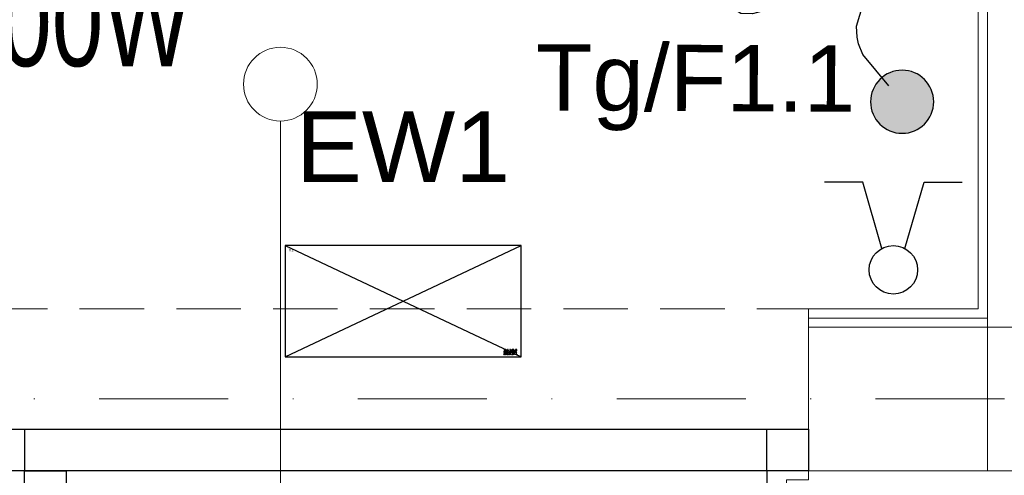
# Model space of a CAD drawing. Header units: inches. Extents: x 45159 to 108059, y -33626 to -17950.
# Tile 9 of 38: x 50000 to 50133, y -18811 to -18749. Entities that reach past the tile are written whole.
import ezdxf
from ezdxf.enums import TextEntityAlignment as Align

# ---------------------------------------------------------------- set-up
doc = ezdxf.new("R2010")
doc.units = ezdxf.units.IN
doc.header["$MEASUREMENT"] = 0
doc.linetypes.add('DASHDOT', pattern=[1, 0.5, -0.25, 0, -0.25])
doc.linetypes.add('HIDDEN', pattern=[0.375, 0.25, -0.125])
for name, color, linetype in [('## 04 grzejniki opis', 3, 'Continuous'), ('2      PRZYCISKI I ŁĄCZNIKI', 5, 'Continuous'), ('AX - OPRAWY KIERUNKOWE', 1, 'Continuous'), ('E_LAMPY', 240, 'Continuous'), ('p--drzwi', 7, 'Continuous')]:
    doc.layers.add(name, color=color, linetype=linetype)
for name, color, linetype, lineweight in [('A8-opisy pomieszczeń', 7, 'Continuous', 0), ('E-opisy', 240, 'Continuous', 25), ('p--osie konstr', 7, 'DASHDOT', 15), ('p--płyta GK', 251, 'Continuous', 0), ('p--ściana szkielet', 251, 'Continuous', 0)]:
    doc.layers.add(name, color=color, linetype=linetype, lineweight=lineweight)
doc.layers.add('AA_KOMINY.W+_Nr_Pióra__152', color=7, linetype='Continuous', lineweight=5, true_color=0x40cfff)
doc.styles.add('ARIAL 1.0', font='arial.ttf')
doc.styles.add('GENERATED_STYLE_2', font='arial.ttf')
doc.styles.get("Standard").update_dxf_attribs({"font": 'ARIAL.TTF', "width": 0.75})

# ---------------------------------------------------------------- blocks, each defined once
blk = doc.blocks.new('drzwi-90-100')
for p, q in [((10.1, 87.38), (5.05, 87.38)), ((5.05, 87.38), (5.05, 2.53)), ((10.1, 2.53), (10.1, 87.38)), ((5.05, 2.53), (0, 2.53)), ((0, 2.53), (0, -2.53)), ((5.05, -2.53), (5.05, 2.53)), ((5.05, 2.53), (10.1, 2.53)), ((100, 2.53), (94.95, 2.53)), ((94.95, 2.53), (94.95, -2.53)), ((100, -2.53), (100, 2.53)), ((0, -2.53), (5.05, -2.53)), ((94.95, -2.53), (100, -2.53))]:
    blk.add_line(p, q)
blk.add_arc((10.8, 3.23), 84.15, 359.5233, 90.4767)
blk = doc.blocks.new('SPLINE_10', base_point=(16648.91, -8782.46))
at = {"lineweight": 30, "true_color": 0xf50000}
h = blk.add_hatch(color=1, dxfattribs=at)
h.dxf.hatch_style = 1
h.paths.add_polyline_path([(16574.2, -8575.14, 1), (16553.82, -8575.14, 1)])
at = {"color": 1, "lineweight": 30, "true_color": 0xf50000}
blk.add_circle((16564.01, -8575.14), 10.19, dxfattribs=at)
at = {"layer": 'AA_KOMINY.W+_Nr_Pióra__152', "color": 1, "lineweight": 30, "true_color": 0xf50000, "flags": 128}
for points in [[(16568.73, -8507.47), (16563.94, -8503.18), (16562.46, -8499.8), (16562.08, -8495.23), (16562.08, -8473.3)], [(16568.58, -8524.69), (16574.28, -8524.69), (16580.11, -8523.81), (16583.16, -8522.45), (16585.95, -8519.99), (16586.54, -8518.3), (16586.6, -8515.19), (16585.63, -8513.18), (16582.51, -8511.62), (16574.14, -8508.98), (16568.73, -8507.47)], [(16553.59, -8542.86), (16550.61, -8541.84), (16548.23, -8540.13), (16546.98, -8537.42), (16546.98, -8533.86), (16547.83, -8530.69), (16549.88, -8527.59), (16558.29, -8524.69)], [(16558.29, -8524.69), (16568.58, -8524.69)], [(16564.01, -8568.48), (16564.01, -8555.3), (16563, -8551.75), (16561.94, -8549.85), (16559.84, -8546.96), (16553.59, -8542.86)]]:
    blk.add_lwpolyline(points, dxfattribs=at)
blk = doc.blocks.new('AX - KIERUNKI')
at = {"layer": 'AX - OPRAWY KIERUNKOWE'}
for points in [[(-19.5, -0.1), (-19.5, -3), (-17.8, -4.9), (-12.6, -4.9), (-10.9, -3.3), (-10.9, 3.4), (-13.2, 5.6), (-18, 5.6), (-18, 4.1), (-13.8, 4.1), (-12.4, 2.7), (-12.4, -2.7), (-13.2, -3.4), (-17.1, -3.4), (-18, -2.4), (-18, -0.7), (-17.2, 0.1), (-13.8, 0.1), (-13.8, 1.6), (-17.8, 1.6)], [(-8.7, -3.3), (-7.1, -4.9), (-3.7, -4.9), (-2.6, -3.9), (-1.5, -4.9), (1.8, -4.9), (3.5, -3.3), (3.5, 5.6), (2, 5.6), (2, -2.7), (1.3, -3.4), (-1, -3.4), (-1.9, -2.5), (-1.9, 5.6), (-3.4, 5.6), (-3.4, -2.5), (-4.2, -3.4), (-6.5, -3.4), (-7.3, -2.7), (-7.3, 5.6), (-8.7, 5.6)], [(5.7, -2.6), (8, -4.9), (13.6, -4.9), (17.4, -1.1), (21.2, -4.9), (23.2, -4.9), (18.4, 0), (21.5, 3.1), (21.5, 1.6), (23, 1.6), (23, 5.6), (18.9, 5.6), (18.9, 4.1), (20.5, 4.1), (17.4, 1), (15.4, 3), (15.4, 0.9), (16.3, 0), (13, -3.4), (8.6, -3.4), (7.1, -2), (7.1, 2.7), (8.6, 4.1), (12.2, 4.1), (13.2, 3.1), (13.2, 1.8), (12.2, 0.9), (8.5, 0.9), (8.5, -0.6), (12.8, -0.6), (14.7, 1.2), (14.7, 3.7), (12.8, 5.6), (8, 5.6), (5.7, 3.4)], [(-19.5, -7.8), (-19.5, -10.4), (-17.6, -10.4), (-17.6, -10.2), (-19.2, -10.2), (-19.2, -9.3), (-17.8, -9.3), (-17.8, -9), (-19.2, -9), (-19.2, -8.1), (-17.6, -8.1), (-17.6, -7.8)], [(-17, -7.8), (-17, -10.4), (-16.7, -10.4), (-16.7, -8.3), (-15.8, -9.7), (-15.8, -9.7), (-14.8, -8.3), (-14.8, -10.4), (-14.5, -10.4), (-14.5, -7.8), (-14.8, -7.8), (-15.8, -9.2), (-16.7, -7.8)], [(-13.9, -7.8), (-13.9, -10.4), (-12, -10.4), (-12, -10.2), (-13.6, -10.2), (-13.6, -9.3), (-12.2, -9.3), (-12.2, -9), (-13.6, -9), (-13.6, -8.1), (-12, -8.1), (-12, -7.8)], [(-8.9, -9.1), (-8.9, -9.2), (-8.9, -9.3), (-8.9, -9.3), (-8.9, -9.4), (-8.9, -9.5), (-8.8, -9.5), (-8.8, -9.6), (-8.8, -9.7), (-8.8, -9.7), (-8.7, -9.8), (-8.7, -9.8), (-8.7, -9.9), (-8.6, -9.9), (-8.6, -10), (-8.6, -10), (-8.5, -10.1), (-8.5, -10.1), (-8.4, -10.2), (-8.4, -10.2), (-8.3, -10.2), (-8.3, -10.3), (-8.2, -10.3), (-8.2, -10.3), (-8.1, -10.4), (-8.1, -10.4), (-8, -10.4), (-7.9, -10.4), (-7.9, -10.4), (-7.8, -10.5), (-7.7, -10.5), (-7.6, -10.5), (-7.6, -10.5), (-7.5, -10.5), (-7.4, -10.5), (-7.3, -10.5), (-7.2, -10.4), (-7.2, -10.4), (-7.1, -10.4), (-7, -10.4), (-7, -10.4), (-6.9, -10.3), (-6.8, -10.3), (-6.8, -10.3), (-6.7, -10.2), (-6.7, -10.2), (-6.6, -10.2), (-6.6, -10.1), (-6.5, -10.1), (-6.5, -9), (-7.6, -9), (-7.6, -9.3), (-6.8, -9.3), (-6.8, -10), (-6.8, -10), (-6.9, -10), (-6.9, -10), (-7, -10.1), (-7, -10.1), (-7, -10.1), (-7.1, -10.1), (-7.1, -10.1), (-7.2, -10.2), (-7.2, -10.2), (-7.3, -10.2), (-7.3, -10.2), (-7.4, -10.2), (-7.4, -10.2), (-7.5, -10.2), (-7.6, -10.2), (-7.6, -10.2), (-7.7, -10.2), (-7.7, -10.2), (-7.8, -10.2), (-7.8, -10.2), (-7.9, -10.2), (-7.9, -10.1), (-8, -10.1), (-8, -10.1), (-8.1, -10.1), (-8.1, -10.1), (-8.2, -10), (-8.2, -10), (-8.2, -10), (-8.3, -9.9), (-8.3, -9.9), (-8.3, -9.9), (-8.4, -9.8), (-8.4, -9.8), (-8.4, -9.7), (-8.4, -9.7), (-8.5, -9.7), (-8.5, -9.6), (-8.5, -9.6), (-8.5, -9.5), (-8.5, -9.5), (-8.6, -9.4), (-8.6, -9.4), (-8.6, -9.3), (-8.6, -9.2), (-8.6, -9.2), (-8.6, -9.1), (-8.6, -9.1), (-8.6, -9.1), (-8.6, -9), (-8.6, -9), (-8.6, -8.9), (-8.6, -8.9), (-8.5, -8.8), (-8.5, -8.8), (-8.5, -8.7), (-8.5, -8.7), (-8.5, -8.6), (-8.4, -8.6), (-8.4, -8.5), (-8.4, -8.5), (-8.4, -8.4), (-8.3, -8.4), (-8.3, -8.4), (-8.3, -8.3), (-8.2, -8.3), (-8.2, -8.3), (-8.2, -8.2), (-8.1, -8.2), (-8.1, -8.2), (-8, -8.2), (-8, -8.1), (-7.9, -8.1), (-7.9, -8.1), (-7.8, -8.1), (-7.8, -8.1), (-7.7, -8.1), (-7.7, -8.1), (-7.6, -8.1), (-7.6, -8.1), (-7.5, -8.1), (-7.5, -8.1), (-7.4, -8.1), (-7.3, -8.1), (-7.3, -8.1), (-7.2, -8.1), (-7.2, -8.1), (-7.1, -8.1), (-7.1, -8.2), (-7, -8.2), (-7, -8.2), (-7, -8.2), (-6.9, -8.3), (-6.9, -8.3), (-6.8, -8.3), (-6.8, -8.4), (-6.6, -8.1), (-6.7, -8.1), (-6.7, -8), (-6.8, -8), (-6.8, -8), (-6.9, -7.9), (-6.9, -7.9), (-7, -7.9), (-7, -7.9), (-7.1, -7.9), (-7.1, -7.8), (-7.2, -7.8), (-7.3, -7.8), (-7.4, -7.8), (-7.4, -7.8), (-7.5, -7.8), (-7.6, -7.8), (-7.7, -7.8), (-7.7, -7.8), (-7.8, -7.8), (-7.9, -7.8), (-7.9, -7.8), (-8, -7.8), (-8.1, -7.9), (-8.1, -7.9), (-8.2, -7.9), (-8.2, -7.9), (-8.3, -8), (-8.3, -8), (-8.4, -8.1), (-8.4, -8.1), (-8.5, -8.1), (-8.5, -8.2), (-8.6, -8.2), (-8.6, -8.3), (-8.6, -8.3), (-8.7, -8.4), (-8.7, -8.4), (-8.7, -8.5), (-8.8, -8.6), (-8.8, -8.6), (-8.8, -8.7), (-8.8, -8.7), (-8.8, -8.8), (-8.9, -8.9), (-8.9, -8.9), (-8.9, -9), (-8.9, -9.1), (-8.9, -9.1)], [(-6, -7.8), (-6, -10.4), (-4.1, -10.4), (-4.1, -10.2), (-5.7, -10.2), (-5.7, -9.3), (-4.3, -9.3), (-4.3, -9), (-5.7, -9), (-5.7, -8.1), (-4.1, -8.1), (-4.1, -7.8)], [(-3.5, -7.8), (-3.5, -10.4), (-3.2, -10.4), (-3.2, -8.3), (-1.5, -10.4), (-1.3, -10.4), (-1.3, -7.8), (-1.6, -7.8), (-1.6, -9.9), (-3.2, -7.8)], [(-0.9, -9.1), (-0.9, -9.2), (-0.9, -9.3), (-0.9, -9.3), (-0.9, -9.4), (-0.9, -9.5), (-0.9, -9.5), (-0.8, -9.6), (-0.8, -9.7), (-0.8, -9.7), (-0.8, -9.8), (-0.7, -9.8), (-0.7, -9.9), (-0.7, -9.9), (-0.6, -10), (-0.6, -10), (-0.5, -10.1), (-0.5, -10.1), (-0.4, -10.2), (-0.4, -10.2), (-0.3, -10.2), (-0.3, -10.3), (-0.2, -10.3), (-0.2, -10.3), (-0.1, -10.4), (-0.1, -10.4), (0, -10.4), (0.1, -10.4), (0.1, -10.4), (0.2, -10.5), (0.3, -10.5), (0.3, -10.5), (0.4, -10.5), (0.5, -10.5), (0.6, -10.5), (0.6, -10.5), (0.7, -10.4), (0.8, -10.4), (0.9, -10.4), (0.9, -10.4), (1, -10.3), (1.1, -10.3), (1.1, -10.3), (1.2, -10.2), (1.2, -10.2), (1.3, -10.2), (1.3, -10.1), (1.4, -10.1), (1.4, -10), (1.2, -9.8), (1.2, -9.9), (1.2, -9.9), (1.1, -10), (1.1, -10), (1, -10), (1, -10), (0.9, -10.1), (0.9, -10.1), (0.8, -10.1), (0.8, -10.1), (0.7, -10.2), (0.6, -10.2), (0.6, -10.2), (0.5, -10.2), (0.5, -10.2), (0.4, -10.2), (0.3, -10.2), (0.3, -10.2), (0.2, -10.2), (0.2, -10.2), (0.1, -10.2), (0.1, -10.2), (0, -10.1), (0, -10.1), (0, -10.1), (-0.1, -10.1), (-0.1, -10), (-0.2, -10), (-0.2, -10), (-0.2, -10), (-0.3, -9.9), (-0.3, -9.9), (-0.3, -9.9), (-0.4, -9.8), (-0.4, -9.8), (-0.4, -9.7), (-0.5, -9.7), (-0.5, -9.6), (-0.5, -9.6), (-0.5, -9.6), (-0.5, -9.5), (-0.6, -9.5), (-0.6, -9.4), (-0.6, -9.3), (-0.6, -9.3), (-0.6, -9.2), (-0.6, -9.2), (-0.6, -9.1), (-0.6, -9.1), (-0.6, -9.1), (-0.6, -9), (-0.6, -9), (-0.6, -8.9), (-0.6, -8.9), (-0.6, -8.8), (-0.5, -8.8), (-0.5, -8.7), (-0.5, -8.7), (-0.5, -8.6), (-0.5, -8.6), (-0.4, -8.5), (-0.4, -8.5), (-0.4, -8.4), (-0.4, -8.4), (-0.3, -8.4), (-0.3, -8.3), (-0.2, -8.3), (-0.2, -8.3), (-0.2, -8.2), (-0.1, -8.2), (-0.1, -8.2), (0, -8.2), (0, -8.1), (0, -8.1), (0.1, -8.1), (0.1, -8.1), (0.2, -8.1), (0.2, -8.1), (0.3, -8.1), (0.3, -8.1), (0.4, -8.1), (0.5, -8.1), (0.5, -8.1), (0.6, -8.1), (0.6, -8.1), (0.7, -8.1), (0.8, -8.1), (0.8, -8.1), (0.9, -8.2), (0.9, -8.2), (1, -8.2), (1, -8.2), (1, -8.3), (1.1, -8.3), (1.1, -8.3), (1.2, -8.4), (1.2, -8.4), (1.4, -8.2), (1.4, -8.2), (1.3, -8.1), (1.3, -8.1), (1.2, -8), (1.2, -8), (1.1, -8), (1.1, -7.9), (1, -7.9), (0.9, -7.9), (0.9, -7.8), (0.8, -7.8), (0.7, -7.8), (0.7, -7.8), (0.6, -7.8), (0.5, -7.8), (0.4, -7.8), (0.3, -7.8), (0.3, -7.8), (0.2, -7.8), (0.1, -7.8), (0.1, -7.8), (0, -7.8), (-0.1, -7.9), (-0.1, -7.9), (-0.2, -7.9), (-0.2, -7.9), (-0.3, -8), (-0.3, -8), (-0.4, -8.1), (-0.4, -8.1), (-0.5, -8.1), (-0.5, -8.2), (-0.6, -8.2), (-0.6, -8.3), (-0.7, -8.3), (-0.7, -8.4), (-0.7, -8.4), (-0.8, -8.5), (-0.8, -8.5), (-0.8, -8.6), (-0.8, -8.7), (-0.9, -8.7), (-0.9, -8.8), (-0.9, -8.9), (-0.9, -8.9), (-0.9, -9), (-0.9, -9.1), (-0.9, -9.1)], [(1.6, -7.8), (2.7, -9.4), (2.7, -10.4), (3, -10.4), (3, -9.4), (4.1, -7.8), (3.7, -7.8), (2.8, -9.1), (2, -7.8)], [(5.9, -7.8), (5.9, -10.4), (7.6, -10.4), (7.6, -10.2), (6.2, -10.2), (6.2, -7.8)], [(8.2, -7.8), (8.2, -10.4), (8.5, -10.4), (8.5, -7.8)], [(8.9, -9.1), (8.9, -9.2), (8.9, -9.3), (8.9, -9.3), (8.9, -9.4), (9, -9.5), (9, -9.5), (9, -9.6), (9, -9.7), (9, -9.7), (9.1, -9.8), (9.1, -9.8), (9.1, -9.9), (9.2, -9.9), (9.2, -10), (9.2, -10), (9.3, -10.1), (9.3, -10.1), (9.4, -10.2), (9.4, -10.2), (9.5, -10.2), (9.5, -10.3), (9.6, -10.3), (9.6, -10.3), (9.7, -10.4), (9.8, -10.4), (9.8, -10.4), (9.9, -10.4), (10, -10.4), (10, -10.5), (10.1, -10.5), (10.2, -10.5), (10.2, -10.5), (10.3, -10.5), (10.4, -10.5), (10.5, -10.5), (10.6, -10.4), (10.6, -10.4), (10.7, -10.4), (10.8, -10.4), (10.8, -10.4), (10.9, -10.3), (11, -10.3), (11, -10.3), (11.1, -10.2), (11.1, -10.2), (11.2, -10.2), (11.2, -10.1), (11.3, -10.1), (11.3, -9), (10.2, -9), (10.2, -9.3), (11, -9.3), (11, -10), (11, -10), (10.9, -10), (10.9, -10), (10.9, -10.1), (10.8, -10.1), (10.8, -10.1), (10.7, -10.1), (10.7, -10.1), (10.6, -10.2), (10.6, -10.2), (10.5, -10.2), (10.5, -10.2), (10.4, -10.2), (10.4, -10.2), (10.3, -10.2), (10.3, -10.2), (10.2, -10.2), (10.1, -10.2), (10.1, -10.2), (10, -10.2), (10, -10.2), (9.9, -10.2), (9.9, -10.1), (9.8, -10.1), (9.8, -10.1), (9.7, -10.1), (9.7, -10.1), (9.7, -10), (9.6, -10), (9.6, -10), (9.5, -9.9), (9.5, -9.9), (9.5, -9.9), (9.4, -9.8), (9.4, -9.8), (9.4, -9.7), (9.4, -9.7), (9.3, -9.7), (9.3, -9.6), (9.3, -9.6), (9.3, -9.5), (9.3, -9.5), (9.3, -9.4), (9.2, -9.4), (9.2, -9.3), (9.2, -9.2), (9.2, -9.2), (9.2, -9.1), (9.2, -9.1), (9.2, -9.1), (9.2, -9), (9.2, -9), (9.2, -8.9), (9.3, -8.9), (9.3, -8.8), (9.3, -8.8), (9.3, -8.7), (9.3, -8.7), (9.3, -8.6), (9.4, -8.6), (9.4, -8.5), (9.4, -8.5), (9.4, -8.4), (9.5, -8.4), (9.5, -8.4), (9.5, -8.3), (9.6, -8.3), (9.6, -8.3), (9.7, -8.2), (9.7, -8.2), (9.7, -8.2), (9.8, -8.2), (9.8, -8.1), (9.9, -8.1), (9.9, -8.1), (10, -8.1), (10, -8.1), (10.1, -8.1), (10.1, -8.1), (10.2, -8.1), (10.2, -8.1), (10.3, -8.1), (10.3, -8.1), (10.4, -8.1), (10.5, -8.1), (10.5, -8.1), (10.6, -8.1), (10.6, -8.1), (10.7, -8.1), (10.7, -8.2), (10.8, -8.2), (10.8, -8.2), (10.9, -8.2), (10.9, -8.3), (10.9, -8.3), (11, -8.3), (11, -8.4), (11.2, -8.1), (11.2, -8.1), (11.1, -8), (11.1, -8), (11, -8), (10.9, -7.9), (10.9, -7.9), (10.8, -7.9), (10.8, -7.9), (10.7, -7.9), (10.7, -7.8), (10.6, -7.8), (10.5, -7.8), (10.5, -7.8), (10.4, -7.8), (10.3, -7.8), (10.2, -7.8), (10.2, -7.8), (10.1, -7.8), (10, -7.8), (9.9, -7.8), (9.9, -7.8), (9.8, -7.8), (9.8, -7.9), (9.7, -7.9), (9.6, -7.9), (9.6, -7.9), (9.5, -8), (9.5, -8), (9.4, -8.1), (9.4, -8.1), (9.3, -8.1), (9.3, -8.2), (9.2, -8.2), (9.2, -8.3), (9.2, -8.3), (9.1, -8.4), (9.1, -8.4), (9.1, -8.5), (9, -8.6), (9, -8.6), (9, -8.7), (9, -8.7), (9, -8.8), (8.9, -8.9), (8.9, -8.9), (8.9, -9), (8.9, -9.1), (8.9, -9.1)], [(11.8, -7.8), (11.8, -10.4), (12.1, -10.4), (12.1, -9.3), (13.6, -9.3), (13.6, -10.4), (13.9, -10.4), (13.9, -7.8), (13.6, -7.8), (13.6, -9), (12.1, -9), (12.1, -7.8)], [(14.4, -8.1), (14.4, -7.8), (16.4, -7.8), (16.4, -8.1), (15.5, -8.1), (15.5, -10.4), (15.2, -10.4), (15.2, -8.1)], [(17, -7.8), (17, -10.4), (17.3, -10.4), (17.3, -7.8)], [(17.9, -7.8), (17.9, -10.4), (18.2, -10.4), (18.2, -8.3), (19.9, -10.4), (20.1, -10.4), (20.1, -7.8), (19.8, -7.8), (19.8, -9.9), (18.2, -7.8)], [(20.6, -9.1), (20.6, -9.2), (20.6, -9.3), (20.6, -9.3), (20.6, -9.4), (20.6, -9.5), (20.6, -9.5), (20.6, -9.6), (20.7, -9.7), (20.7, -9.7), (20.7, -9.8), (20.7, -9.8), (20.8, -9.9), (20.8, -9.9), (20.8, -10), (20.9, -10), (20.9, -10.1), (21, -10.1), (21, -10.2), (21.1, -10.2), (21.1, -10.2), (21.2, -10.3), (21.2, -10.3), (21.3, -10.3), (21.3, -10.4), (21.4, -10.4), (21.5, -10.4), (21.5, -10.4), (21.6, -10.4), (21.7, -10.5), (21.7, -10.5), (21.8, -10.5), (21.9, -10.5), (22, -10.5), (22.1, -10.5), (22.1, -10.5), (22.2, -10.4), (22.3, -10.4), (22.4, -10.4), (22.4, -10.4), (22.5, -10.4), (22.6, -10.3), (22.6, -10.3), (22.7, -10.3), (22.7, -10.2), (22.8, -10.2), (22.8, -10.2), (22.9, -10.1), (22.9, -10.1), (22.9, -9), (21.9, -9), (21.9, -9.3), (22.7, -9.3), (22.7, -10), (22.6, -10), (22.6, -10), (22.6, -10), (22.5, -10.1), (22.5, -10.1), (22.4, -10.1), (22.4, -10.1), (22.3, -10.1), (22.3, -10.2), (22.2, -10.2), (22.2, -10.2), (22.1, -10.2), (22.1, -10.2), (22, -10.2), (22, -10.2), (21.9, -10.2), (21.9, -10.2), (21.8, -10.2), (21.7, -10.2), (21.7, -10.2), (21.6, -10.2), (21.6, -10.2), (21.5, -10.1), (21.5, -10.1), (21.4, -10.1), (21.4, -10.1), (21.3, -10.1), (21.3, -10), (21.3, -10), (21.2, -10), (21.2, -9.9), (21.2, -9.9), (21.1, -9.9), (21.1, -9.8), (21.1, -9.8), (21, -9.7), (21, -9.7), (21, -9.7), (21, -9.6), (21, -9.6), (20.9, -9.5), (20.9, -9.5), (20.9, -9.4), (20.9, -9.4), (20.9, -9.3), (20.9, -9.2), (20.9, -9.2), (20.9, -9.1), (20.9, -9.1), (20.9, -9.1), (20.9, -9), (20.9, -9), (20.9, -8.9), (20.9, -8.9), (20.9, -8.8), (20.9, -8.8), (21, -8.7), (21, -8.7), (21, -8.6), (21, -8.6), (21, -8.5), (21.1, -8.5), (21.1, -8.4), (21.1, -8.4), (21.2, -8.4), (21.2, -8.3), (21.2, -8.3), (21.3, -8.3), (21.3, -8.2), (21.3, -8.2), (21.4, -8.2), (21.4, -8.2), (21.5, -8.1), (21.5, -8.1), (21.6, -8.1), (21.6, -8.1), (21.7, -8.1), (21.7, -8.1), (21.8, -8.1), (21.8, -8.1), (21.9, -8.1), (21.9, -8.1), (22, -8.1), (22.1, -8.1), (22.1, -8.1), (22.2, -8.1), (22.2, -8.1), (22.3, -8.1), (22.3, -8.1), (22.4, -8.2), (22.4, -8.2), (22.5, -8.2), (22.5, -8.2), (22.5, -8.3), (22.6, -8.3), (22.6, -8.3), (22.7, -8.4), (22.8, -8.1), (22.8, -8.1), (22.8, -8), (22.7, -8), (22.7, -8), (22.6, -7.9), (22.5, -7.9), (22.5, -7.9), (22.4, -7.9), (22.4, -7.9), (22.3, -7.8), (22.2, -7.8), (22.2, -7.8), (22.1, -7.8), (22, -7.8), (22, -7.8), (21.9, -7.8), (21.8, -7.8), (21.7, -7.8), (21.7, -7.8), (21.6, -7.8), (21.5, -7.8), (21.5, -7.8), (21.4, -7.9), (21.3, -7.9), (21.3, -7.9), (21.2, -7.9), (21.2, -8), (21.1, -8), (21.1, -8.1), (21, -8.1), (21, -8.1), (20.9, -8.2), (20.9, -8.2), (20.9, -8.3), (20.8, -8.3), (20.8, -8.4), (20.7, -8.4), (20.7, -8.5), (20.7, -8.6), (20.7, -8.6), (20.6, -8.7), (20.6, -8.7), (20.6, -8.8), (20.6, -8.9), (20.6, -8.9), (20.6, -9), (20.6, -9.1), (20.6, -9.1)]]:
    blk.add_hatch(color=251, dxfattribs=at).paths.add_polyline_path(points)
at = {"layer": 'AX - OPRAWY KIERUNKOWE', "lineweight": -2}
blk.add_hatch(color=251, dxfattribs=at).paths.add_polyline_path([(17.4, 1), (15.4, 3), (15.4, 0.9), (16.3, 0), (13, -3.4), (8.6, -3.4), (7.1, -2), (7.1, 2.7), (8.6, 4.1), (12.2, 4.1), (13.2, 3.1), (13.2, 1.8), (12.2, 0.9), (8.5, 0.9), (8.5, -0.6), (12.8, -0.6), (14.7, 1.2), (14.7, 3.7), (12.8, 5.6), (8, 5.6), (5.7, 3.4), (5.7, -2.6), (8, -4.9), (13.6, -4.9), (17.4, -1.1), (21.2, -4.9), (23.2, -4.9), (18.4, 0), (21.5, 3.1), (21.5, 1.6), (23, 1.6), (23, 5.6), (18.9, 5.6), (18.9, 4.1), (20.5, 4.1)])
at = {"layer": 'AX - OPRAWY KIERUNKOWE'}
h = blk.add_hatch(color=251, dxfattribs=at)
h.paths.add_polyline_path([(-11.4, -7.8), (-11.4, -10.4), (-11.1, -10.4), (-11.1, -9.4), (-10.3, -9.4), (-9.6, -10.4), (-9.2, -10.4), (-10, -9.4), (-10, -9.3), (-9.9, -9.3), (-9.8, -9.3), (-9.7, -9.3), (-9.7, -9.3), (-9.7, -9.2), (-9.7, -9.2), (-9.6, -9.2), (-9.6, -9.2), (-9.6, -9.2), (-9.5, -9.1), (-9.5, -9.1), (-9.5, -9.1), (-9.5, -9.1), (-9.5, -9), (-9.4, -9), (-9.4, -9), (-9.4, -9), (-9.4, -8.9), (-9.4, -8.9), (-9.4, -8.9), (-9.4, -8.8), (-9.3, -8.8), (-9.3, -8.8), (-9.3, -8.7), (-9.3, -8.7), (-9.3, -8.6), (-9.3, -8.6), (-9.3, -8.6), (-9.3, -8.6), (-9.3, -8.5), (-9.3, -8.5), (-9.3, -8.5), (-9.3, -8.4), (-9.4, -8.4), (-9.4, -8.3), (-9.4, -8.3), (-9.4, -8.3), (-9.4, -8.3), (-9.4, -8.2), (-9.4, -8.2), (-9.5, -8.2), (-9.5, -8.1), (-9.5, -8.1), (-9.5, -8.1), (-9.6, -8.1), (-9.6, -8), (-9.6, -8), (-9.7, -8), (-9.7, -8), (-9.7, -7.9), (-9.8, -7.9), (-9.8, -7.9), (-9.9, -7.9), (-9.9, -7.9), (-10, -7.9), (-10, -7.8), (-10.1, -7.8), (-10.1, -7.8), (-10.2, -7.8), (-10.3, -7.8)])
h.paths.add_polyline_path([(-11.1, -9.2), (-11.1, -8.1), (-10.3, -8.1), (-10.2, -8.1), (-10.1, -8.1), (-10.1, -8.1), (-10, -8.1), (-9.9, -8.2), (-9.9, -8.2), (-9.9, -8.2), (-9.8, -8.2), (-9.8, -8.2), (-9.8, -8.2), (-9.8, -8.3), (-9.8, -8.3), (-9.7, -8.3), (-9.7, -8.3), (-9.7, -8.3), (-9.7, -8.4), (-9.7, -8.4), (-9.7, -8.4), (-9.7, -8.4), (-9.6, -8.4), (-9.6, -8.5), (-9.6, -8.5), (-9.6, -8.5), (-9.6, -8.6), (-9.6, -8.6), (-9.6, -8.6), (-9.6, -8.6), (-9.6, -8.6), (-9.6, -8.7), (-9.6, -8.7), (-9.6, -8.7), (-9.6, -8.8), (-9.6, -8.8), (-9.7, -8.8), (-9.7, -8.8), (-9.7, -8.9), (-9.7, -8.9), (-9.7, -8.9), (-9.7, -8.9), (-9.7, -9), (-9.8, -9), (-9.8, -9), (-9.8, -9), (-9.8, -9), (-9.9, -9), (-9.9, -9.1), (-9.9, -9.1), (-9.9, -9.1), (-10, -9.1), (-10, -9.1), (-10, -9.1), (-10.1, -9.1), (-10.1, -9.1), (-10.2, -9.2), (-10.3, -9.2)], flags=16)
at = {"layer": 'AX - OPRAWY KIERUNKOWE', "color": 251, "lineweight": -2}
for points in [[(-18, 5.6), (-18, 4.1), (-13.8, 4.1), (-12.4, 2.7), (-12.4, -2.7), (-13.2, -3.4), (-17.1, -3.4), (-18, -2.4), (-18, -0.7), (-17.2, 0.1), (-13.8, 0.1), (-13.8, 1.6), (-17.8, 1.6), (-19.5, -0.1), (-19.5, -3), (-17.8, -4.9), (-12.6, -4.9), (-10.9, -3.3), (-10.9, 3.4), (-13.2, 5.6), (-18, 5.6)], [(2, -2.7), (1.3, -3.4), (-1, -3.4), (-1.9, -2.5), (-1.9, 5.6), (-3.4, 5.6), (-3.4, -2.5), (-4.2, -3.4), (-6.5, -3.4), (-7.3, -2.7), (-7.3, 5.6), (-8.7, 5.6), (-8.7, -3.3), (-7.1, -4.9), (-3.7, -4.9), (-2.6, -3.9), (-1.5, -4.9), (1.8, -4.9), (3.5, -3.3), (3.5, 5.6), (2, 5.6), (2, -2.7)], [(23, 1.6), (23, 5.6), (18.9, 5.6), (18.9, 4.1), (20.5, 4.1), (17.4, 1), (15.4, 3), (15.4, 0.9), (16.3, 0), (13, -3.4), (8.6, -3.4), (7.1, -2), (7.1, 2.7), (8.6, 4.1), (12.2, 4.1), (13.2, 3.1), (13.2, 1.8), (12.2, 0.9), (8.5, 0.9), (8.5, -0.6), (12.8, -0.6), (14.7, 1.2), (14.7, 3.7), (12.8, 5.6), (8, 5.6), (5.7, 3.4), (5.7, -2.6), (8, -4.9), (13.6, -4.9), (17.4, -1.1), (21.2, -4.9), (23.2, -4.9), (18.4, 0), (21.5, 3.1), (21.5, 1.6), (23, 1.6)], [(-19.5, -7.8), (-17.6, -7.8), (-17.6, -8.1), (-19.2, -8.1), (-19.2, -9), (-17.8, -9), (-17.8, -9.3), (-19.2, -9.3), (-19.2, -10.2), (-17.6, -10.2), (-17.6, -10.4), (-19.5, -10.4), (-19.5, -7.8)], [(-17, -7.8), (-16.7, -7.8), (-15.8, -9.2), (-14.8, -7.8), (-14.5, -7.8), (-14.5, -10.4), (-14.8, -10.4), (-14.8, -8.3), (-15.8, -9.7), (-15.8, -9.7), (-16.7, -8.3), (-16.7, -10.4), (-17, -10.4), (-17, -7.8)], [(-13.9, -7.8), (-12, -7.8), (-12, -8.1), (-13.6, -8.1), (-13.6, -9), (-12.2, -9), (-12.2, -9.3), (-13.6, -9.3), (-13.6, -10.2), (-12, -10.2), (-12, -10.4), (-13.9, -10.4), (-13.9, -7.8)], [(-11.4, -7.8), (-10.3, -7.8), (-10.2, -7.8), (-10.1, -7.8), (-10.1, -7.8), (-10, -7.8), (-10, -7.9), (-9.9, -7.9), (-9.9, -7.9), (-9.8, -7.9), (-9.8, -7.9), (-9.7, -7.9), (-9.7, -8), (-9.7, -8), (-9.6, -8), (-9.6, -8), (-9.6, -8.1), (-9.5, -8.1), (-9.5, -8.1), (-9.5, -8.1), (-9.5, -8.2), (-9.4, -8.2), (-9.4, -8.2), (-9.4, -8.3), (-9.4, -8.3), (-9.4, -8.3), (-9.4, -8.3), (-9.4, -8.4), (-9.3, -8.4), (-9.3, -8.5), (-9.3, -8.5), (-9.3, -8.5), (-9.3, -8.6), (-9.3, -8.6), (-9.3, -8.6), (-9.3, -8.6), (-9.3, -8.7), (-9.3, -8.7), (-9.3, -8.8), (-9.3, -8.8), (-9.4, -8.8), (-9.4, -8.9), (-9.4, -8.9), (-9.4, -8.9), (-9.4, -9), (-9.4, -9), (-9.4, -9), (-9.5, -9), (-9.5, -9.1), (-9.5, -9.1), (-9.5, -9.1), (-9.5, -9.1), (-9.6, -9.2), (-9.6, -9.2), (-9.6, -9.2), (-9.7, -9.2), (-9.7, -9.2), (-9.7, -9.3), (-9.7, -9.3), (-9.8, -9.3), (-9.9, -9.3), (-10, -9.3), (-10, -9.4), (-9.2, -10.4), (-9.6, -10.4), (-10.3, -9.4), (-11.1, -9.4), (-11.1, -10.4), (-11.4, -10.4), (-11.4, -7.8)], [(-10.3, -9.2), (-10.2, -9.2), (-10.1, -9.1), (-10.1, -9.1), (-10, -9.1), (-10, -9.1), (-10, -9.1), (-9.9, -9.1), (-9.9, -9.1), (-9.9, -9.1), (-9.9, -9), (-9.8, -9), (-9.8, -9), (-9.8, -9), (-9.8, -9), (-9.7, -9), (-9.7, -8.9), (-9.7, -8.9), (-9.7, -8.9), (-9.7, -8.9), (-9.7, -8.8), (-9.7, -8.8), (-9.6, -8.8), (-9.6, -8.8), (-9.6, -8.7), (-9.6, -8.7), (-9.6, -8.7), (-9.6, -8.6), (-9.6, -8.6), (-9.6, -8.6), (-9.6, -8.6), (-9.6, -8.6), (-9.6, -8.5), (-9.6, -8.5), (-9.6, -8.5), (-9.6, -8.4), (-9.7, -8.4), (-9.7, -8.4), (-9.7, -8.4), (-9.7, -8.4), (-9.7, -8.3), (-9.7, -8.3), (-9.7, -8.3), (-9.8, -8.3), (-9.8, -8.3), (-9.8, -8.2), (-9.8, -8.2), (-9.8, -8.2), (-9.9, -8.2), (-9.9, -8.2), (-9.9, -8.2), (-10, -8.1), (-10.1, -8.1), (-10.1, -8.1), (-10.2, -8.1), (-10.3, -8.1), (-11.1, -8.1), (-11.1, -9.2), (-10.3, -9.2)], [(-8.9, -9.1), (-8.9, -9.1), (-8.9, -9.1), (-8.9, -9), (-8.9, -8.9), (-8.9, -8.9), (-8.8, -8.8), (-8.8, -8.7), (-8.8, -8.7), (-8.8, -8.6), (-8.8, -8.6), (-8.7, -8.5), (-8.7, -8.4), (-8.7, -8.4), (-8.6, -8.3), (-8.6, -8.3), (-8.6, -8.2), (-8.5, -8.2), (-8.5, -8.1), (-8.4, -8.1), (-8.4, -8.1), (-8.3, -8), (-8.3, -8), (-8.2, -7.9), (-8.2, -7.9), (-8.1, -7.9), (-8.1, -7.9), (-8, -7.8), (-7.9, -7.8), (-7.9, -7.8), (-7.8, -7.8), (-7.7, -7.8), (-7.7, -7.8), (-7.6, -7.8), (-7.5, -7.8), (-7.4, -7.8), (-7.4, -7.8), (-7.3, -7.8), (-7.2, -7.8), (-7.1, -7.8), (-7.1, -7.9), (-7, -7.9), (-7, -7.9), (-6.9, -7.9), (-6.9, -7.9), (-6.8, -8), (-6.8, -8), (-6.7, -8), (-6.7, -8.1), (-6.6, -8.1), (-6.8, -8.4), (-6.8, -8.3), (-6.9, -8.3), (-6.9, -8.3), (-7, -8.2), (-7, -8.2), (-7, -8.2), (-7.1, -8.2), (-7.1, -8.1), (-7.2, -8.1), (-7.2, -8.1), (-7.3, -8.1), (-7.3, -8.1), (-7.4, -8.1), (-7.5, -8.1), (-7.5, -8.1), (-7.6, -8.1), (-7.6, -8.1), (-7.7, -8.1), (-7.7, -8.1), (-7.8, -8.1), (-7.8, -8.1), (-7.9, -8.1), (-7.9, -8.1), (-8, -8.1), (-8, -8.2), (-8.1, -8.2), (-8.1, -8.2), (-8.2, -8.2), (-8.2, -8.3), (-8.2, -8.3), (-8.3, -8.3), (-8.3, -8.4), (-8.3, -8.4), (-8.4, -8.4), (-8.4, -8.5), (-8.4, -8.5), (-8.4, -8.6), (-8.5, -8.6), (-8.5, -8.7), (-8.5, -8.7), (-8.5, -8.8), (-8.5, -8.8), (-8.6, -8.9), (-8.6, -8.9), (-8.6, -9), (-8.6, -9), (-8.6, -9.1), (-8.6, -9.1), (-8.6, -9.1), (-8.6, -9.2), (-8.6, -9.2), (-8.6, -9.3), (-8.6, -9.4), (-8.6, -9.4), (-8.5, -9.5), (-8.5, -9.5), (-8.5, -9.6), (-8.5, -9.6), (-8.5, -9.7), (-8.4, -9.7), (-8.4, -9.7), (-8.4, -9.8), (-8.4, -9.8), (-8.3, -9.9), (-8.3, -9.9), (-8.3, -9.9), (-8.2, -10), (-8.2, -10), (-8.2, -10), (-8.1, -10.1), (-8.1, -10.1), (-8, -10.1), (-8, -10.1), (-7.9, -10.1), (-7.9, -10.2), (-7.8, -10.2), (-7.8, -10.2), (-7.7, -10.2), (-7.7, -10.2), (-7.6, -10.2), (-7.6, -10.2), (-7.5, -10.2), (-7.4, -10.2), (-7.4, -10.2), (-7.3, -10.2), (-7.3, -10.2), (-7.2, -10.2), (-7.2, -10.2), (-7.1, -10.1), (-7.1, -10.1), (-7, -10.1), (-7, -10.1), (-7, -10.1), (-6.9, -10), (-6.9, -10), (-6.8, -10), (-6.8, -10), (-6.8, -9.3), (-7.6, -9.3), (-7.6, -9), (-6.5, -9), (-6.5, -10.1), (-6.6, -10.1), (-6.6, -10.2), (-6.7, -10.2), (-6.7, -10.2), (-6.8, -10.3), (-6.8, -10.3), (-6.9, -10.3), (-7, -10.4), (-7, -10.4), (-7.1, -10.4), (-7.2, -10.4), (-7.2, -10.4), (-7.3, -10.5), (-7.4, -10.5), (-7.5, -10.5), (-7.6, -10.5), (-7.6, -10.5), (-7.7, -10.5), (-7.8, -10.5), (-7.9, -10.4), (-7.9, -10.4), (-8, -10.4), (-8.1, -10.4), (-8.1, -10.4), (-8.2, -10.3), (-8.2, -10.3), (-8.3, -10.3), (-8.3, -10.2), (-8.4, -10.2), (-8.4, -10.2), (-8.5, -10.1), (-8.5, -10.1), (-8.6, -10), (-8.6, -10), (-8.6, -9.9), (-8.7, -9.9), (-8.7, -9.8), (-8.7, -9.8), (-8.8, -9.7), (-8.8, -9.7), (-8.8, -9.6), (-8.8, -9.5), (-8.9, -9.5), (-8.9, -9.4), (-8.9, -9.3), (-8.9, -9.3), (-8.9, -9.2), (-8.9, -9.1)], [(-6, -7.8), (-4.1, -7.8), (-4.1, -8.1), (-5.7, -8.1), (-5.7, -9), (-4.3, -9), (-4.3, -9.3), (-5.7, -9.3), (-5.7, -10.2), (-4.1, -10.2), (-4.1, -10.4), (-6, -10.4), (-6, -7.8)], [(-3.5, -7.8), (-3.2, -7.8), (-1.6, -9.9), (-1.6, -7.8), (-1.3, -7.8), (-1.3, -10.4), (-1.5, -10.4), (-3.2, -8.3), (-3.2, -10.4), (-3.5, -10.4), (-3.5, -7.8)], [(-0.9, -9.1), (-0.9, -9.1), (-0.9, -9.1), (-0.9, -9), (-0.9, -8.9), (-0.9, -8.9), (-0.9, -8.8), (-0.9, -8.7), (-0.8, -8.7), (-0.8, -8.6), (-0.8, -8.5), (-0.8, -8.5), (-0.7, -8.4), (-0.7, -8.4), (-0.7, -8.3), (-0.6, -8.3), (-0.6, -8.2), (-0.5, -8.2), (-0.5, -8.1), (-0.4, -8.1), (-0.4, -8.1), (-0.3, -8), (-0.3, -8), (-0.2, -7.9), (-0.2, -7.9), (-0.1, -7.9), (-0.1, -7.9), (0, -7.8), (0.1, -7.8), (0.1, -7.8), (0.2, -7.8), (0.3, -7.8), (0.3, -7.8), (0.4, -7.8), (0.5, -7.8), (0.6, -7.8), (0.7, -7.8), (0.7, -7.8), (0.8, -7.8), (0.9, -7.8), (0.9, -7.9), (1, -7.9), (1.1, -7.9), (1.1, -8), (1.2, -8), (1.2, -8), (1.3, -8.1), (1.3, -8.1), (1.4, -8.2), (1.4, -8.2), (1.2, -8.4), (1.2, -8.4), (1.1, -8.3), (1.1, -8.3), (1, -8.3), (1, -8.2), (1, -8.2), (0.9, -8.2), (0.9, -8.2), (0.8, -8.1), (0.8, -8.1), (0.7, -8.1), (0.6, -8.1), (0.6, -8.1), (0.5, -8.1), (0.5, -8.1), (0.4, -8.1), (0.3, -8.1), (0.3, -8.1), (0.2, -8.1), (0.2, -8.1), (0.1, -8.1), (0.1, -8.1), (0, -8.1), (0, -8.1), (0, -8.2), (-0.1, -8.2), (-0.1, -8.2), (-0.2, -8.2), (-0.2, -8.3), (-0.2, -8.3), (-0.3, -8.3), (-0.3, -8.4), (-0.4, -8.4), (-0.4, -8.4), (-0.4, -8.5), (-0.4, -8.5), (-0.5, -8.6), (-0.5, -8.6), (-0.5, -8.7), (-0.5, -8.7), (-0.5, -8.8), (-0.6, -8.8), (-0.6, -8.9), (-0.6, -8.9), (-0.6, -9), (-0.6, -9), (-0.6, -9.1), (-0.6, -9.1), (-0.6, -9.1), (-0.6, -9.2), (-0.6, -9.2), (-0.6, -9.3), (-0.6, -9.3), (-0.6, -9.4), (-0.6, -9.5), (-0.5, -9.5), (-0.5, -9.6), (-0.5, -9.6), (-0.5, -9.6), (-0.5, -9.7), (-0.4, -9.7), (-0.4, -9.8), (-0.4, -9.8), (-0.3, -9.9), (-0.3, -9.9), (-0.3, -9.9), (-0.2, -10), (-0.2, -10), (-0.2, -10), (-0.1, -10), (-0.1, -10.1), (0, -10.1), (0, -10.1), (0, -10.1), (0.1, -10.2), (0.1, -10.2), (0.2, -10.2), (0.2, -10.2), (0.3, -10.2), (0.3, -10.2), (0.4, -10.2), (0.5, -10.2), (0.5, -10.2), (0.6, -10.2), (0.6, -10.2), (0.7, -10.2), (0.8, -10.1), (0.8, -10.1), (0.9, -10.1), (0.9, -10.1), (1, -10), (1, -10), (1.1, -10), (1.1, -10), (1.2, -9.9), (1.2, -9.9), (1.2, -9.8), (1.4, -10), (1.4, -10.1), (1.3, -10.1), (1.3, -10.2), (1.2, -10.2), (1.2, -10.2), (1.1, -10.3), (1.1, -10.3), (1, -10.3), (0.9, -10.4), (0.9, -10.4), (0.8, -10.4), (0.7, -10.4), (0.6, -10.5), (0.6, -10.5), (0.5, -10.5), (0.4, -10.5), (0.3, -10.5), (0.3, -10.5), (0.2, -10.5), (0.1, -10.4), (0.1, -10.4), (0, -10.4), (-0.1, -10.4), (-0.1, -10.4), (-0.2, -10.3), (-0.2, -10.3), (-0.3, -10.3), (-0.3, -10.2), (-0.4, -10.2), (-0.4, -10.2), (-0.5, -10.1), (-0.5, -10.1), (-0.6, -10), (-0.6, -10), (-0.7, -9.9), (-0.7, -9.9), (-0.7, -9.8), (-0.8, -9.8), (-0.8, -9.7), (-0.8, -9.7), (-0.8, -9.6), (-0.9, -9.5), (-0.9, -9.5), (-0.9, -9.4), (-0.9, -9.3), (-0.9, -9.3), (-0.9, -9.2), (-0.9, -9.1)], [(2.7, -9.4), (1.6, -7.8), (2, -7.8), (2.8, -9.1), (3.7, -7.8), (4.1, -7.8), (3, -9.4), (3, -10.4), (2.7, -10.4), (2.7, -9.4)], [(5.9, -7.8), (6.2, -7.8), (6.2, -10.2), (7.6, -10.2), (7.6, -10.4), (5.9, -10.4), (5.9, -7.8)], [(8.2, -7.8), (8.5, -7.8), (8.5, -10.4), (8.2, -10.4), (8.2, -7.8)], [(8.9, -9.1), (8.9, -9.1), (8.9, -9.1), (8.9, -9), (8.9, -8.9), (8.9, -8.9), (9, -8.8), (9, -8.7), (9, -8.7), (9, -8.6), (9, -8.6), (9.1, -8.5), (9.1, -8.4), (9.1, -8.4), (9.2, -8.3), (9.2, -8.3), (9.2, -8.2), (9.3, -8.2), (9.3, -8.1), (9.4, -8.1), (9.4, -8.1), (9.5, -8), (9.5, -8), (9.6, -7.9), (9.6, -7.9), (9.7, -7.9), (9.8, -7.9), (9.8, -7.8), (9.9, -7.8), (9.9, -7.8), (10, -7.8), (10.1, -7.8), (10.2, -7.8), (10.2, -7.8), (10.3, -7.8), (10.4, -7.8), (10.5, -7.8), (10.5, -7.8), (10.6, -7.8), (10.7, -7.8), (10.7, -7.9), (10.8, -7.9), (10.8, -7.9), (10.9, -7.9), (10.9, -7.9), (11, -8), (11.1, -8), (11.1, -8), (11.2, -8.1), (11.2, -8.1), (11, -8.4), (11, -8.3), (10.9, -8.3), (10.9, -8.3), (10.9, -8.2), (10.8, -8.2), (10.8, -8.2), (10.7, -8.2), (10.7, -8.1), (10.6, -8.1), (10.6, -8.1), (10.5, -8.1), (10.5, -8.1), (10.4, -8.1), (10.3, -8.1), (10.3, -8.1), (10.2, -8.1), (10.2, -8.1), (10.1, -8.1), (10.1, -8.1), (10, -8.1), (10, -8.1), (9.9, -8.1), (9.9, -8.1), (9.8, -8.1), (9.8, -8.2), (9.7, -8.2), (9.7, -8.2), (9.7, -8.2), (9.6, -8.3), (9.6, -8.3), (9.5, -8.3), (9.5, -8.4), (9.5, -8.4), (9.4, -8.4), (9.4, -8.5), (9.4, -8.5), (9.4, -8.6), (9.3, -8.6), (9.3, -8.7), (9.3, -8.7), (9.3, -8.8), (9.3, -8.8), (9.3, -8.9), (9.2, -8.9), (9.2, -9), (9.2, -9), (9.2, -9.1), (9.2, -9.1), (9.2, -9.1), (9.2, -9.2), (9.2, -9.2), (9.2, -9.3), (9.2, -9.4), (9.3, -9.4), (9.3, -9.5), (9.3, -9.5), (9.3, -9.6), (9.3, -9.6), (9.3, -9.7), (9.4, -9.7), (9.4, -9.7), (9.4, -9.8), (9.4, -9.8), (9.5, -9.9), (9.5, -9.9), (9.5, -9.9), (9.6, -10), (9.6, -10), (9.7, -10), (9.7, -10.1), (9.7, -10.1), (9.8, -10.1), (9.8, -10.1), (9.9, -10.1), (9.9, -10.2), (10, -10.2), (10, -10.2), (10.1, -10.2), (10.1, -10.2), (10.2, -10.2), (10.3, -10.2), (10.3, -10.2), (10.4, -10.2), (10.4, -10.2), (10.5, -10.2), (10.5, -10.2), (10.6, -10.2), (10.6, -10.2), (10.7, -10.1), (10.7, -10.1), (10.8, -10.1), (10.8, -10.1), (10.9, -10.1), (10.9, -10), (10.9, -10), (11, -10), (11, -10), (11, -9.3), (10.2, -9.3), (10.2, -9), (11.3, -9), (11.3, -10.1), (11.2, -10.1), (11.2, -10.2), (11.1, -10.2), (11.1, -10.2), (11, -10.3), (11, -10.3), (10.9, -10.3), (10.8, -10.4), (10.8, -10.4), (10.7, -10.4), (10.6, -10.4), (10.6, -10.4), (10.5, -10.5), (10.4, -10.5), (10.3, -10.5), (10.2, -10.5), (10.2, -10.5), (10.1, -10.5), (10, -10.5), (10, -10.4), (9.9, -10.4), (9.8, -10.4), (9.8, -10.4), (9.7, -10.4), (9.6, -10.3), (9.6, -10.3), (9.5, -10.3), (9.5, -10.2), (9.4, -10.2), (9.4, -10.2), (9.3, -10.1), (9.3, -10.1), (9.2, -10), (9.2, -10), (9.2, -9.9), (9.1, -9.9), (9.1, -9.8), (9.1, -9.8), (9, -9.7), (9, -9.7), (9, -9.6), (9, -9.5), (9, -9.5), (8.9, -9.4), (8.9, -9.3), (8.9, -9.3), (8.9, -9.2), (8.9, -9.1)], [(11.8, -7.8), (12.1, -7.8), (12.1, -9), (13.6, -9), (13.6, -7.8), (13.9, -7.8), (13.9, -10.4), (13.6, -10.4), (13.6, -9.3), (12.1, -9.3), (12.1, -10.4), (11.8, -10.4), (11.8, -7.8)], [(15.2, -8.1), (14.4, -8.1), (14.4, -7.8), (16.4, -7.8), (16.4, -8.1), (15.5, -8.1), (15.5, -10.4), (15.2, -10.4), (15.2, -8.1)], [(17, -7.8), (17.3, -7.8), (17.3, -10.4), (17, -10.4), (17, -7.8)], [(17.9, -7.8), (18.2, -7.8), (19.8, -9.9), (19.8, -7.8), (20.1, -7.8), (20.1, -10.4), (19.9, -10.4), (18.2, -8.3), (18.2, -10.4), (17.9, -10.4), (17.9, -7.8)], [(20.6, -9.1), (20.6, -9.1), (20.6, -9.1), (20.6, -9), (20.6, -8.9), (20.6, -8.9), (20.6, -8.8), (20.6, -8.7), (20.6, -8.7), (20.7, -8.6), (20.7, -8.6), (20.7, -8.5), (20.7, -8.4), (20.8, -8.4), (20.8, -8.3), (20.9, -8.3), (20.9, -8.2), (20.9, -8.2), (21, -8.1), (21, -8.1), (21.1, -8.1), (21.1, -8), (21.2, -8), (21.2, -7.9), (21.3, -7.9), (21.3, -7.9), (21.4, -7.9), (21.5, -7.8), (21.5, -7.8), (21.6, -7.8), (21.7, -7.8), (21.7, -7.8), (21.8, -7.8), (21.9, -7.8), (22, -7.8), (22, -7.8), (22.1, -7.8), (22.2, -7.8), (22.2, -7.8), (22.3, -7.8), (22.4, -7.9), (22.4, -7.9), (22.5, -7.9), (22.5, -7.9), (22.6, -7.9), (22.7, -8), (22.7, -8), (22.8, -8), (22.8, -8.1), (22.8, -8.1), (22.7, -8.4), (22.6, -8.3), (22.6, -8.3), (22.5, -8.3), (22.5, -8.2), (22.5, -8.2), (22.4, -8.2), (22.4, -8.2), (22.3, -8.1), (22.3, -8.1), (22.2, -8.1), (22.2, -8.1), (22.1, -8.1), (22.1, -8.1), (22, -8.1), (21.9, -8.1), (21.9, -8.1), (21.8, -8.1), (21.8, -8.1), (21.7, -8.1), (21.7, -8.1), (21.6, -8.1), (21.6, -8.1), (21.5, -8.1), (21.5, -8.1), (21.4, -8.2), (21.4, -8.2), (21.3, -8.2), (21.3, -8.2), (21.3, -8.3), (21.2, -8.3), (21.2, -8.3), (21.2, -8.4), (21.1, -8.4), (21.1, -8.4), (21.1, -8.5), (21, -8.5), (21, -8.6), (21, -8.6), (21, -8.7), (21, -8.7), (20.9, -8.8), (20.9, -8.8), (20.9, -8.9), (20.9, -8.9), (20.9, -9), (20.9, -9), (20.9, -9.1), (20.9, -9.1), (20.9, -9.1), (20.9, -9.2), (20.9, -9.2), (20.9, -9.3), (20.9, -9.4), (20.9, -9.4), (20.9, -9.5), (20.9, -9.5), (21, -9.6), (21, -9.6), (21, -9.7), (21, -9.7), (21, -9.7), (21.1, -9.8), (21.1, -9.8), (21.1, -9.9), (21.2, -9.9), (21.2, -9.9), (21.2, -10), (21.3, -10), (21.3, -10), (21.3, -10.1), (21.4, -10.1), (21.4, -10.1), (21.5, -10.1), (21.5, -10.1), (21.6, -10.2), (21.6, -10.2), (21.7, -10.2), (21.7, -10.2), (21.8, -10.2), (21.9, -10.2), (21.9, -10.2), (22, -10.2), (22, -10.2), (22.1, -10.2), (22.1, -10.2), (22.2, -10.2), (22.2, -10.2), (22.3, -10.2), (22.3, -10.1), (22.4, -10.1), (22.4, -10.1), (22.5, -10.1), (22.5, -10.1), (22.6, -10), (22.6, -10), (22.6, -10), (22.7, -10), (22.7, -9.3), (21.9, -9.3), (21.9, -9), (22.9, -9), (22.9, -10.1), (22.9, -10.1), (22.8, -10.2), (22.8, -10.2), (22.7, -10.2), (22.7, -10.3), (22.6, -10.3), (22.6, -10.3), (22.5, -10.4), (22.4, -10.4), (22.4, -10.4), (22.3, -10.4), (22.2, -10.4), (22.1, -10.5), (22.1, -10.5), (22, -10.5), (21.9, -10.5), (21.8, -10.5), (21.7, -10.5), (21.7, -10.5), (21.6, -10.4), (21.5, -10.4), (21.5, -10.4), (21.4, -10.4), (21.3, -10.4), (21.3, -10.3), (21.2, -10.3), (21.2, -10.3), (21.1, -10.2), (21.1, -10.2), (21, -10.2), (21, -10.1), (20.9, -10.1), (20.9, -10), (20.8, -10), (20.8, -9.9), (20.8, -9.9), (20.7, -9.8), (20.7, -9.8), (20.7, -9.7), (20.7, -9.7), (20.6, -9.6), (20.6, -9.5), (20.6, -9.5), (20.6, -9.4), (20.6, -9.3), (20.6, -9.3), (20.6, -9.2), (20.6, -9.1)]]:
    blk.add_lwpolyline(points, close=True, dxfattribs=at)
blk = doc.blocks.new('AX - Y1')
at = {"layer": 'AX - OPRAWY KIERUNKOWE', "color": 251, "style": 'ARIAL 1.0'}
blk.add_text('Y1', height=0.98, dxfattribs=at).set_placement((-0.77, -0.55))
blk = doc.blocks.new('*U249')
at = {"layer": 'AX - OPRAWY KIERUNKOWE'}
for p, q in [((38.1, 17.93), (-38.1, 17.93)), ((-38.1, 17.93), (-38.1, -17.93)), ((-38.1, -17.93), (38.1, 17.93)), ((-38.1, 17.93), (38.1, -17.93)), ((38.1, -17.93), (38.1, 17.93)), ((-38.1, -17.93), (38.1, -17.93))]:
    blk.add_line(p, q, dxfattribs=at)
at = {"layer": 'AX - OPRAWY KIERUNKOWE', "color": 2}
for name, p, xscale, yscale, zscale in [('AX - Y1', (-36.21, 16.6), 0.9799999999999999, 0.9799999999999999, 0.9799999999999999), ('AX - KIERUNKI', (34.46, -16.2), 0.09799999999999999, 0.09799999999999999, 0.09799999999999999)]:
    blk.add_blockref(name, p, dxfattribs=dict(at, xscale=xscale, yscale=yscale, zscale=zscale))
blk = doc.blocks.new('EW1')
at = {"layer": 'AX - OPRAWY KIERUNKOWE', "xscale": 0.7, "yscale": 0.7, "zscale": 0.7}
blk.add_blockref('*U249', (38.1, 17.93), dxfattribs=at)
at = {"layer": 'AX - OPRAWY KIERUNKOWE'}
blk.add_attdef('I', text='', height=16, dxfattribs=at).set_placement((38.1, 44.83), align=Align.CENTER)
blk = doc.blocks.new('WYŁ. ŒWIECZNIKOWY')
at = {"layer": '2      PRZYCISKI I ŁĄCZNIKI', "lineweight": 30}
for p, q in [((-71.1, 203), (-159.7, 203)), ((-26.8, 49.4), (-71.1, 203)), ((26.8, 49.4), (71.1, 203)), ((71.1, 203), (159.7, 203))]:
    blk.add_line(p, q, dxfattribs=at)
blk.add_circle((0, 0), 56.2, dxfattribs=at)
blk.add_circle((0, 0), 56.2, dxfattribs=at)

msp = doc.modelspace()

# ---------------------------------------------------------------- linework, layer by layer
at = {"layer": 'A8-opisy pomieszczeń'}
msp.add_line((50035.16, -19014.44), (50035.16, -18763.02), dxfattribs=at)
msp.add_circle((50035.16, -18758.02), 5, dxfattribs=at)
at = {"layer": 'p--drzwi'}
msp.add_lwpolyline([(49994.8, -18804.81), (50106.8, -18804.81), (50106.8, -18810.46), (49994.8, -18810.46)], close=True, dxfattribs=at)
at = {"layer": 'p--osie konstr', "linetype": 'DASHDOT', "ltscale": 35}
msp.add_line((50379.08, -18800.71), (49946.1, -18800.71), dxfattribs=at)
at = {"layer": 'p--płyta GK', "ltscale": 35}
for p, q in [((50129.8, -18788.51), (50129.8, -18604.86)), ((50129.8, -18788.51), (50106.8, -18788.51)), ((50131.05, -18789.76), (50106.8, -18789.76))]:
    msp.add_line(p, q, dxfattribs=at)
at = {"layer": 'p--płyta GK', "linetype": 'HIDDEN', "ltscale": 35}
msp.add_line((49994.8, -18788.51), (50106.8, -18788.51), dxfattribs=at)
at = {"layer": 'p--ściana szkielet', "ltscale": 35}
for p, q in [((50131.05, -18810.46), (50131.05, -18590.41)), ((50204.3, -18790.96), (50106.8, -18790.96)), ((50207.3, -18810.46), (50106.8, -18810.46))]:
    msp.add_line(p, q, dxfattribs=at)
msp.add_lwpolyline([(50106.8, -18788.51), (50106.8, -18811.66), (50103.8, -18811.66), (50103.8, -18828.26)], dxfattribs=at)

# ---------------------------------------------------------------- block references
at = {"layer": '2      PRZYCISKI I ŁĄCZNIKI', "color": 7, "xscale": 0.05849999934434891, "yscale": 0.05850000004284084, "zscale": 0.05850000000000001}
msp.add_blockref('WYŁ. ŒWIECZNIKOWY', (50118.3, -18783.2), dxfattribs=at)
at = {"layer": 'AX - OPRAWY KIERUNKOWE', "color": 7, "linetype": 'ByBlock', "xscale": 0.599999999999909, "yscale": 0.599999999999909, "zscale": 0.599999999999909}
msp.add_blockref('EW1', (50028.94, -18798.21), dxfattribs=at).add_auto_attribs({'I': 'EW1'})
at = {"layer": 'E_LAMPY', "linetype": 'Continuous', "xscale": -0.4200000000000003, "yscale": 0.4200000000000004, "zscale": 0.4200000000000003, "rotation": 39.62132203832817}
msp.add_blockref('SPLINE_10', (50147.55, -18850.22), dxfattribs=at)
at = {"layer": 'p--drzwi', "xscale": -1.12, "yscale": 1.12, "rotation": 180}
msp.add_blockref('drzwi-90-100', (49994.8, -18807.63), dxfattribs=at)

# ---------------------------------------------------------------- texts
at = {"layer": '## 04 grzejniki opis', "color": 1, "insert": (50023.01, -18723.59), "char_height": 12, "attachment_point": 3}
msp.add_mtext('folia grzewcza\\PW= 600W', dxfattribs=at)
at = {"layer": 'E-opisy', "linetype": 'Continuous', "insert": (50069.82, -18752.6), "char_height": 9, "attachment_point": 1, "rotation": 359.7673, "style": 'GENERATED_STYLE_2'}
msp.add_mtext('Tg/F1.1', dxfattribs=at)

doc.saveas('drawing.dxf')
